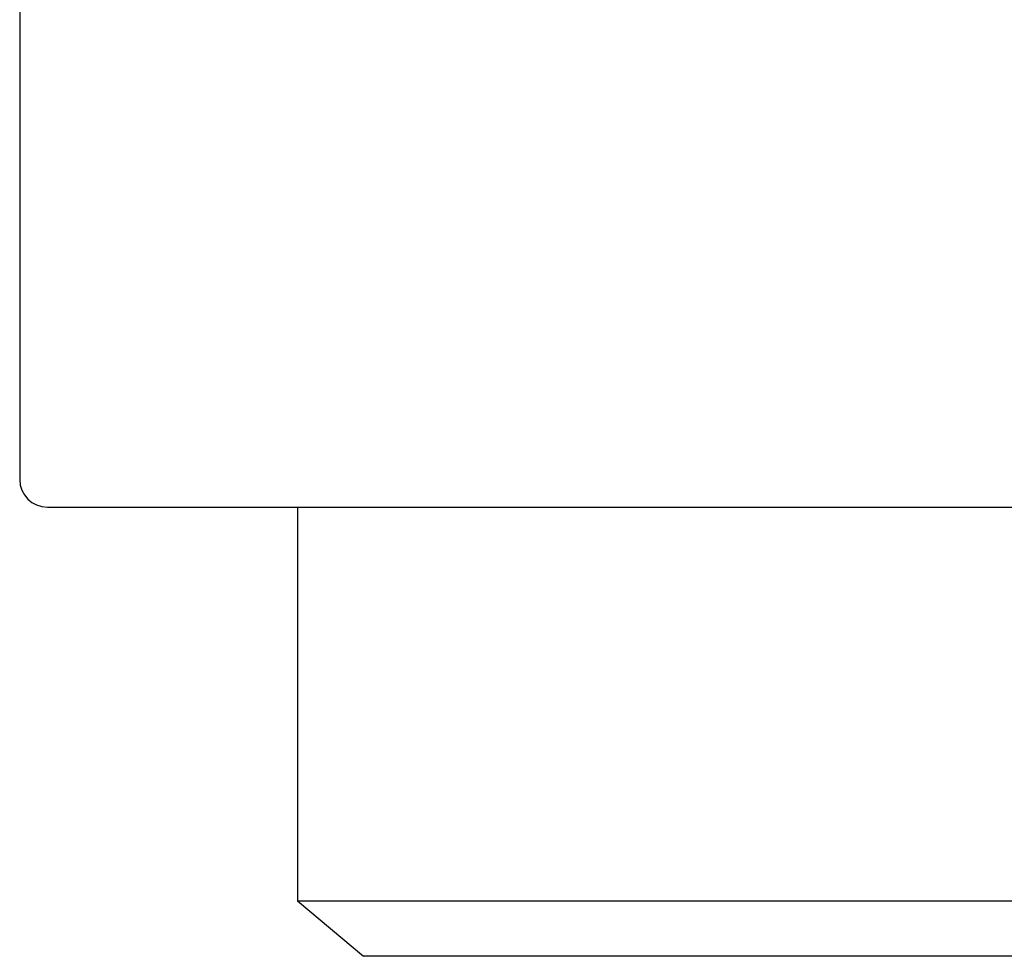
# Model space of a CAD drawing. Header units: millimetres. Extents: x 8 to 552, y 12 to 759.
# Tile 13 of 55: x 193.38 to 200.47, y 338.08 to 344.83. Entities that reach past the tile are written whole.
import ezdxf

# ---------------------------------------------------------------- set-up
doc = ezdxf.new("R2010")
doc.units = ezdxf.units.MM

msp = doc.modelspace()

# ---------------------------------------------------------------- linework, layer by layer
at = {"color": 7, "linetype": 'Continuous', "lineweight": 30}
for p, q in [((193.3825, 346.3176), (193.3825, 341.5176)), ((193.5825, 341.3176), (222.1825, 341.3176)), ((195.3825, 341.3176), (195.3825, 338.4836)), ((195.3825, 338.4836), (195.8592, 338.0836)), ((195.3825, 338.4836), (220.3825, 338.4836)), ((219.9058, 338.0836), (195.8592, 338.0836))]:
    msp.add_line(p, q, dxfattribs=at)
msp.add_arc((193.5825, 341.5176), 0.2, 180, 270, dxfattribs=at)

doc.saveas('drawing.dxf')
